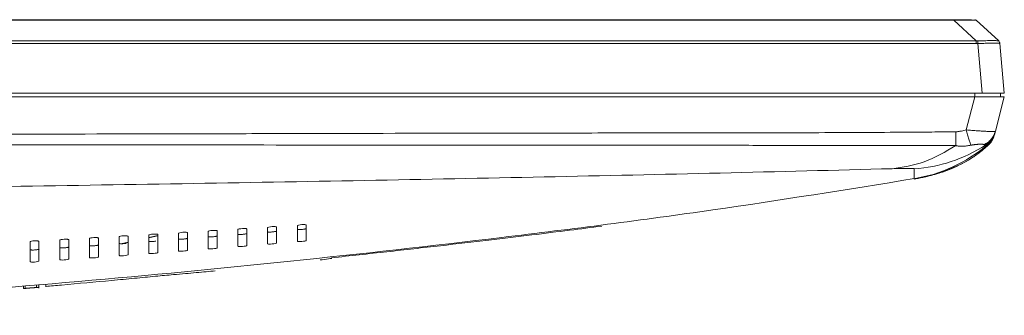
# Model space of a CAD drawing. Header units: millimetres. Extents: x 0 to 863, y 0 to 558.
# Tile 31 of 61: x 228 to 279, y 459 to 475. Entities that reach past the tile are written whole.
import ezdxf

# ---------------------------------------------------------------- set-up
doc = ezdxf.new("R2010")
doc.units = ezdxf.units.MM

msp = doc.modelspace()

# ---------------------------------------------------------------- linework, layer by layer
at = {"color": 7, "linetype": 'Continuous', "lineweight": 15}
for p, q in [((65.979, 474.503), (276.605, 474.503)), ((276.605, 474.473), (65.979, 474.473)), ((276.605, 474.473), (277.772, 473.404)), ((277.76, 474.473), (277.72, 474.496)), ((277.774, 474.473), (277.774, 474.474)), ((277.774, 474.473), (278.941, 473.404)), ((278.944, 473.398), (278.936, 473.408)), ((277.772, 473.404), (64.812, 473.404)), ((277.772, 473.279), (64.812, 473.279)), ((277.853, 473.277), (278.079, 470.696)), ((278.982, 473.35), (278.976, 473.357)), ((278.996, 473.313), (278.995, 473.317)), ((279.228, 470.696), (279.003, 473.277)), ((64.505, 470.696), (278.079, 470.696)), ((277.701, 470.503), (64.883, 470.503)), ((277.701, 470.503), (277.26, 468.796)), ((277.701, 470.503), (277.701, 470.696)), ((278.767, 468.723), (279.227, 470.503)), ((279.034, 470.503), (279.034, 470.696)), ((278.753, 468.669), (278.701, 468.566)), ((278.718, 468.557), (278.732, 468.614)), ((278.723, 468.548), (278.736, 468.599)), ((278.723, 468.571), (278.723, 468.572)), ((278.745, 468.647), (278.753, 468.72)), ((278.38, 468.04), (278.432, 468.048)), ((274.54, 466.259), (275.543, 466.489)), ((274.565, 466.282), (274.565, 466.28)), ((274.697, 466.278), (275.164, 466.373)), ((228.407, 460.578), (228.407, 460.694)), ((228.503, 460.587), (228.503, 460.702)), ((229.08, 460.635), (229.08, 460.751)), ((229.215, 460.591), (229.215, 460.786)), ((229.561, 460.676), (229.561, 460.792))]:
    msp.add_line(p, q, dxfattribs=at)
at = {"color": 8, "linetype": 'Continuous', "lineweight": 15}
for p, q in [((278.726, 468.616), (278.767, 468.723)), ((234.907, 463.228), (235.369, 463.327)), ((235.369, 463.31), (234.907, 463.209)), ((233.462, 462.902), (233.83, 462.986)), ((233.83, 462.971), (233.528, 462.902)), ((244.369, 462.125), (244.369, 462.147))]:
    msp.add_line(p, q, dxfattribs=at)
at = {"color": 7, "linetype": 'Continuous', "lineweight": 15}
for points in [[(276.605, 474.473), (276.605, 474.492), (276.605, 474.503), (276.605, 474.503)], [(277.774, 474.473), (277.753, 474.492), (277.725, 474.503), (277.697, 474.503)], [(277.86, 473.405), (277.83, 473.406), (277.801, 473.405), (277.772, 473.404)], [(279.002, 473.279), (278.998, 473.327), (278.976, 473.372), (278.941, 473.404)], [(274.565, 466.251), (275.963, 466.494), (277.235, 467.091), (278.381, 468.04)], [(274.565, 466.786), (275.868, 466.862), (277.108, 467.276), (278.286, 468.028)], [(273.411, 466.788), (267.562, 466.63), (255.509, 466.35), (236.696, 465.997), (217.476, 465.72), (204.608, 465.61), (198.215, 465.61)], [(241.061, 463.734), (241.061, 463.425), (241.061, 463.145), (241.061, 462.898)], [(241.523, 462.936), (241.523, 463.181), (241.523, 463.458), (241.523, 463.764)], [(242.6, 463.836), (242.6, 463.537), (242.6, 463.266), (242.6, 463.026)], [(243.061, 463.065), (243.061, 463.302), (243.061, 463.571), (243.061, 463.867)], [(233.369, 463.254), (233.369, 462.901), (233.369, 462.581), (233.369, 462.298)], [(233.83, 462.332), (233.83, 462.613), (233.83, 462.93), (233.83, 463.281)], [(234.907, 463.346), (234.907, 463.001), (234.907, 462.689), (234.907, 462.413)], [(235.369, 462.447), (235.369, 462.721), (235.369, 463.031), (235.369, 463.374)], [(236.446, 463.44), (236.446, 463.103), (236.446, 462.799), (236.446, 462.53)], [(236.907, 462.565), (236.907, 462.832), (236.907, 463.134), (236.907, 463.468)], [(237.984, 463.536), (237.984, 463.208), (237.984, 462.912), (237.984, 462.65)], [(238.446, 462.686), (238.446, 462.946), (238.446, 463.24), (238.446, 463.565)], [(239.523, 463.634), (239.523, 463.315), (239.523, 463.027), (239.523, 462.772)], [(239.984, 462.81), (239.984, 463.062), (239.984, 463.348), (239.984, 463.663)], [(228.753, 462.994), (228.753, 462.616), (228.753, 462.275), (228.753, 461.973)], [(229.215, 462.004), (229.215, 462.304), (229.215, 462.643), (229.215, 463.019)], [(230.292, 463.078), (230.292, 462.708), (230.292, 462.374), (230.292, 462.078)], [(230.753, 462.111), (230.753, 462.404), (230.753, 462.736), (230.753, 463.104)], [(231.83, 463.165), (231.83, 462.803), (231.83, 462.476), (231.83, 462.187)], [(232.292, 462.22), (232.292, 462.507), (232.292, 462.832), (232.292, 463.192)]]:
    msp.add_open_spline(points, degree=3, dxfattribs=at)
for points, knots in [([(276.605, 474.503), (276.633, 474.503), (276.687, 474.503), (276.767, 474.503), (276.844, 474.503), (276.919, 474.503), (276.991, 474.503), (277.107, 474.503), (277.257, 474.503), (277.393, 474.503), (277.481, 474.503), (277.517, 474.503), (277.535, 474.503)], [0, 0, 0, 0, 0.0761731, 0.1501748, 0.2222091, 0.2924973, 0.3612774, 0.4288034, 0.6288662, 0.8160919, 0.9068049, 1, 1, 1, 1]), ([(277.735, 474.477), (277.726, 474.478), (277.709, 474.481), (277.604, 474.483), (277.469, 474.488), (277.306, 474.483), (277.025, 474.48), (276.781, 474.476), (276.605, 474.473)], [0, 0, 0, 0, 0.154648, 0.281251, 0.418436, 0.55428, 0.679238, 1, 1, 1, 1]), ([(277.853, 473.277), (277.854, 473.301), (277.856, 473.326), (277.858, 473.37), (277.859, 473.39), (277.86, 473.405)], [0, 0, 0, 0, 0.5, 0.5, 1, 1, 1, 1]), ([(278.937, 473.405), (278.936, 473.406), (278.933, 473.406), (278.924, 473.407), (278.909, 473.409), (278.883, 473.412), (278.835, 473.418), (278.75, 473.425), (278.615, 473.429), (278.453, 473.425), (278.3, 473.418), (278.17, 473.413), (278.067, 473.409), (277.964, 473.407), (277.893, 473.406), (277.86, 473.405)], [0, 0, 0, 0, 0.033865, 0.074545, 0.12213, 0.182764, 0.243673, 0.367909, 0.494436, 0.621707, 0.748008, 0.810888, 0.872979, 0.939608, 1, 1, 1, 1]), ([(278.937, 473.405), (278.938, 473.406), (278.939, 473.406), (278.94, 473.405), (278.941, 473.404)], [0, 0, 0, 0, 0.501659, 1, 1, 1, 1]), ([(279.003, 473.277), (279.001, 473.301), (278.994, 473.326), (278.971, 473.37), (278.955, 473.39), (278.937, 473.405)], [0, 0, 0, 0, 0.5, 0.5, 1, 1, 1, 1]), ([(277.772, 473.279), (277.772, 473.302), (277.772, 473.326), (277.772, 473.369), (277.772, 473.389), (277.772, 473.404)], [0, 0, 0, 0, 0.5, 0.5, 1, 1, 1, 1]), ([(277.853, 473.277), (277.839, 473.278), (277.812, 473.279), (277.785, 473.279), (277.772, 473.279)], [0, 0, 0, 0, 0.503397, 1, 1, 1, 1]), ([(279.003, 473.277), (279.002, 473.277), (279.002, 473.277), (278.997, 473.277), (278.989, 473.278), (278.978, 473.278), (278.965, 473.279), (278.95, 473.28), (278.933, 473.28), (278.901, 473.282), (278.828, 473.288), (278.68, 473.291), (278.482, 473.288), (278.306, 473.282), (278.176, 473.279), (278.069, 473.277), (277.961, 473.276), (277.889, 473.277), (277.853, 473.277)], [0, 0, 0, 0, 0.034469, 0.0681, 0.100896, 0.132858, 0.163988, 0.194289, 0.223762, 0.25241, 0.340053, 0.492701, 0.651572, 0.756944, 0.818965, 0.880133, 0.940471, 1, 1, 1, 1]), ([(279.034, 470.696), (279.034, 470.696), (279, 470.696), (278.868, 470.696), (278.771, 470.696), (278.526, 470.696), (278.379, 470.696), (278.056, 470.696), (277.879, 470.696), (277.701, 470.696)], [0, 0, 0, 0, 0.25, 0.25, 0.5, 0.5, 0.75, 0.75, 1, 1, 1, 1]), ([(279.227, 470.503), (279.226, 470.503), (279.225, 470.503), (279.219, 470.504), (279.21, 470.504), (279.197, 470.504), (279.182, 470.505), (279.163, 470.505), (279.142, 470.506), (279.118, 470.506), (279.066, 470.506), (278.965, 470.504), (278.787, 470.503), (278.572, 470.504), (278.378, 470.505), (278.222, 470.505), (278.106, 470.504), (277.979, 470.504), (277.843, 470.503), (277.749, 470.503), (277.701, 470.503)], [0, 0, 0, 0, 0.032912, 0.065112, 0.096605, 0.127395, 0.157486, 0.186884, 0.215595, 0.243623, 0.270976, 0.380031, 0.498763, 0.615956, 0.727619, 0.77566, 0.826903, 0.881364, 0.939059, 1, 1, 1, 1]), ([(278.079, 470.696), (278.102, 470.696), (278.148, 470.696), (278.216, 470.696), (278.283, 470.696), (278.348, 470.696), (278.413, 470.696), (278.475, 470.696), (278.536, 470.696), (278.595, 470.696), (278.652, 470.696), (278.707, 470.696), (278.759, 470.696), (278.809, 470.696), (278.856, 470.696), (278.915, 470.696), (278.982, 470.696), (279.054, 470.696), (279.115, 470.696), (279.164, 470.696), (279.201, 470.696), (279.224, 470.696), (279.227, 470.696), (279.228, 470.696)], [0, 0, 0, 0, 0.038064, 0.075829, 0.113297, 0.150469, 0.187347, 0.223931, 0.260223, 0.296225, 0.331937, 0.367362, 0.402501, 0.437355, 0.471926, 0.506216, 0.573397, 0.641679, 0.711075, 0.781594, 0.853248, 0.926047, 1, 1, 1, 1]), ([(276.712, 468.698), (276.506, 468.696), (276.096, 468.692), (275.275, 468.685), (273.836, 468.673), (270.955, 468.656), (266.835, 468.643), (261.888, 468.637), (255.291, 468.635), (248.696, 468.622), (242.104, 468.606), (232.218, 468.582), (220.682, 468.567), (207.498, 468.56), (200.906, 468.559), (197.61, 468.558)], [0, 0, 0, 0, 0.007782, 0.015567, 0.031146, 0.062338, 0.124827, 0.187398, 0.249983, 0.37503, 0.437512, 0.499988, 0.749972, 0.874989, 1, 1, 1, 1]), ([(276.712, 468.698), (276.711, 468.566), (276.712, 468.43), (276.714, 468.183), (276.717, 468.072), (276.719, 467.988)], [0, 0, 0, 0, 0.5, 0.5, 1, 1, 1, 1]), ([(276.712, 468.698), (276.735, 468.699), (276.783, 468.703), (276.857, 468.712), (276.934, 468.723), (277.026, 468.74), (277.136, 468.764), (277.218, 468.785), (277.26, 468.796)], [0, 0, 0, 0, 0.127315, 0.260032, 0.398326, 0.542348, 0.767267, 1, 1, 1, 1]), ([(278.767, 468.723), (278.767, 468.722), (278.766, 468.721), (278.759, 468.718), (278.75, 468.717), (278.737, 468.715), (278.721, 468.713), (278.701, 468.712), (278.678, 468.711), (278.625, 468.71), (278.52, 468.711), (278.332, 468.718), (278.102, 468.731), (277.884, 468.746), (277.699, 468.76), (277.555, 468.772), (277.408, 468.784), (277.309, 468.792), (277.26, 468.796)], [0, 0, 0, 0, 0.03083, 0.061736, 0.092726, 0.123799, 0.154947, 0.186167, 0.217458, 0.248817, 0.370528, 0.497672, 0.624626, 0.747686, 0.811125, 0.874339, 0.937308, 1, 1, 1, 1]), ([(277.26, 468.796), (277.283, 468.713), (277.306, 468.628), (277.352, 468.467), (277.375, 468.389), (277.417, 468.248), (277.437, 468.185), (277.471, 468.08), (277.486, 468.037), (277.498, 468.005)], [0, 0, 0, 0, 0.25, 0.25, 0.5, 0.5, 0.75, 0.75, 1, 1, 1, 1]), ([(278.172, 468.031), (278.242, 468.067), (278.382, 468.139), (278.555, 468.303), (278.674, 468.466), (278.713, 468.578), (278.726, 468.616)], [0, 0, 0, 0, 0.278365, 0.565796, 0.855269, 1, 1, 1, 1]), ([(278.618, 468.403), (278.596, 468.352), (278.523, 468.187), (278.37, 468.085), (278.263, 468.015)], [0, 0, 0, 0, 0.309786, 1, 1, 1, 1]), ([(278.753, 468.669), (278.72, 468.541), (278.661, 468.414), (278.5, 468.193), (278.398, 468.098), (278.286, 468.028)], [0, 0, 0, 0, 0.5, 0.5, 1, 1, 1, 1]), ([(278.736, 468.599), (278.707, 468.49), (278.662, 468.386), (278.542, 468.197), (278.467, 468.112), (278.38, 468.04)], [0, 0, 0, 0, 0.5, 0.5, 1, 1, 1, 1]), ([(278.413, 468.122), (278.427, 468.132), (278.494, 468.185), (278.584, 468.285), (278.627, 468.39), (278.644, 468.431)], [0, 0, 0, 0, 0.13563, 0.656549, 1, 1, 1, 1]), ([(278.421, 468.046), (278.444, 468.065), (278.548, 468.149), (278.61, 468.271), (278.657, 468.365)], [0, 0, 0, 0, 0.228478, 1, 1, 1, 1]), ([(278.432, 468.048), (278.445, 468.061), (278.479, 468.095), (278.526, 468.151), (278.572, 468.214), (278.615, 468.282), (278.656, 468.361), (278.695, 468.452), (278.713, 468.516), (278.723, 468.548)], [0, 0, 0, 0, 0.095621, 0.2473082, 0.3705878, 0.4977443, 0.6588956, 0.8263143, 1, 1, 1, 1]), ([(278.638, 468.325), (278.648, 468.346), (278.669, 468.387), (278.685, 468.433), (278.694, 468.456)], [0, 0, 0, 0, 0.512171, 1, 1, 1, 1]), ([(197.609, 468.035), (199.899, 468.034), (204.55, 468.033), (211.634, 468.031), (218.935, 468.028), (227.404, 468.023), (236.897, 468.017), (249.298, 468.008), (259.334, 468.001), (267.211, 467.996), (269.969, 467.994), (271.856, 467.993), (272.695, 467.993), (273.505, 467.993), (274.241, 467.992), (274.946, 467.991), (275.582, 467.989), (276.172, 467.987), (276.543, 467.988), (276.719, 467.988)], [0, 0, 0, 0, 0.086817, 0.17637, 0.268659, 0.363686, 0.497514, 0.628661, 0.833934, 0.878109, 0.927391, 0.938516, 0.949681, 0.959213, 0.969196, 0.977608, 0.985948, 0.993307, 1, 1, 1, 1]), ([(273.411, 466.788), (273.968, 466.868), (275.093, 467.029), (276.174, 467.666), (276.719, 467.988)], [0, 0, 0, 0, 0.495318, 1, 1, 1, 1]), ([(274.565, 466.251), (274.609, 466.259), (274.694, 466.274), (274.82, 466.299), (274.942, 466.323), (275.059, 466.349), (275.171, 466.375), (275.279, 466.401), (275.384, 466.427), (275.484, 466.454), (275.58, 466.48), (275.672, 466.507), (275.76, 466.533), (275.845, 466.56), (275.926, 466.586), (276.003, 466.612), (276.077, 466.637), (276.147, 466.662), (276.214, 466.687), (276.278, 466.711), (276.339, 466.734), (276.396, 466.757), (276.451, 466.779), (276.502, 466.8), (276.55, 466.82), (276.596, 466.84), (276.638, 466.858), (276.821, 466.94), (277.16, 467.107), (277.515, 467.32), (277.779, 467.501), (277.952, 467.63), (278.119, 467.764), (278.281, 467.904), (278.381, 467.999), (278.432, 468.047)], [0, 0, 0, 0, 0.025687, 0.050528, 0.074557, 0.097808, 0.12031, 0.142089, 0.163169, 0.183572, 0.203315, 0.222416, 0.240887, 0.25874, 0.275986, 0.292631, 0.308682, 0.324143, 0.339017, 0.353307, 0.367012, 0.380132, 0.392667, 0.404614, 0.415971, 0.426734, 0.436901, 0.446467, 0.55883, 0.695743, 0.753062, 0.812032, 0.872773, 0.935395, 1, 1, 1, 1]), ([(275.196, 466.404), (275.377, 466.443), (275.991, 466.576), (276.844, 466.931), (277.77, 467.446), (278.217, 467.851), (278.454, 468.065)], [0, 0, 0, 0, 0.110725, 0.3760604, 0.6700909, 1, 1, 1, 1]), ([(276.719, 467.988), (276.729, 467.985), (276.747, 467.978), (276.773, 467.97), (276.818, 467.958), (276.885, 467.948), (276.976, 467.945), (277.104, 467.95), (277.237, 467.962), (277.379, 467.982), (277.457, 467.997), (277.498, 468.005)], [0, 0, 0, 0, 0.041933, 0.080226, 0.114227, 0.22903, 0.345115, 0.462723, 0.708284, 0.845245, 1, 1, 1, 1]), ([(277.498, 468.005), (277.513, 468.008), (277.545, 468.013), (277.591, 468.021), (277.637, 468.027), (277.681, 468.033), (277.724, 468.038), (277.766, 468.042), (277.806, 468.045), (277.844, 468.048), (277.881, 468.05), (277.915, 468.052), (277.964, 468.054), (278.022, 468.055), (278.09, 468.054), (278.138, 468.049), (278.164, 468.04), (278.17, 468.033), (278.172, 468.031)], [0, 0, 0, 0, 0.047409, 0.094566, 0.141473, 0.188126, 0.234508, 0.280603, 0.326442, 0.372009, 0.417114, 0.461518, 0.504956, 0.616035, 0.715708, 0.858858, 0.952999, 1, 1, 1, 1]), ([(278.172, 468.031), (278.175, 468.028), (278.181, 468.02), (278.193, 468.011), (278.205, 468.005), (278.217, 468.003), (278.23, 468.004), (278.245, 468.007), (278.257, 468.012), (278.263, 468.015)], [0, 0, 0, 0, 0.1507709, 0.3231728, 0.5197273, 0.6512527, 0.7653561, 0.8807865, 1, 1, 1, 1]), ([(278.243, 468.004), (278.253, 468.008), (278.301, 468.028), (278.342, 468.064), (278.375, 468.092)], [0, 0, 0, 0, 0.203626, 1, 1, 1, 1]), ([(278.263, 468.015), (278.268, 468.017), (278.275, 468.021), (278.283, 468.026), (278.286, 468.028)], [0, 0, 0, 0, 0.551309, 1, 1, 1, 1]), ([(278.286, 468.028), (278.288, 468.028), (278.291, 468.028), (278.295, 468.03), (278.299, 468.03), (278.303, 468.029), (278.312, 468.03), (278.325, 468.032), (278.339, 468.033), (278.355, 468.035), (278.371, 468.037), (278.378, 468.039), (278.381, 468.04)], [0, 0, 0, 0, 0.014416, 0.033695, 0.059812, 0.078471, 0.126533, 0.253273, 0.372925, 0.508943, 0.766903, 1, 1, 1, 1]), ([(273.411, 466.788), (273.73, 466.797), (274.313, 466.803), (274.565, 466.795), (274.565, 466.786)], [0.500668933, 0.500668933, 0.500668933, 0.500668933, 0.502247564, 0.503826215, 0.503826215, 0.503826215, 0.503826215]), ([(198.215, 459.194), (201.897, 459.258), (209.255, 459.385), (220.271, 460.061), (231.265, 460.911), (242.241, 461.965), (253.198, 463.202), (263.985, 464.57), (271.091, 465.713), (274.566, 466.272)], [0, 0, 0, 0, 0.143921, 0.287661, 0.431338, 0.574997, 0.718671, 0.862402, 1, 1, 1, 1]), ([(241.523, 463.764), (241.523, 463.769), (241.517, 463.774), (241.494, 463.781), (241.477, 463.784), (241.412, 463.79), (241.351, 463.79), (241.23, 463.782), (241.171, 463.774), (241.085, 463.755), (241.061, 463.744), (241.061, 463.734)], [0, 0, 0, 0, 0.125, 0.125, 0.25, 0.25, 0.5, 0.5, 0.75, 0.75, 1, 1, 1, 1]), ([(243.061, 463.867), (243.061, 463.872), (243.055, 463.876), (243.032, 463.883), (243.015, 463.886), (242.951, 463.892), (242.89, 463.892), (242.769, 463.884), (242.709, 463.876), (242.624, 463.856), (242.6, 463.846), (242.6, 463.836)], [0, 0, 0, 0, 0.125, 0.125, 0.25, 0.25, 0.5, 0.5, 0.75, 0.75, 1, 1, 1, 1]), ([(244.369, 462.17), (245.327, 462.275), (247.216, 462.48), (249.94, 462.788), (252.453, 463.08), (254.69, 463.348), (256.669, 463.592), (257.831, 463.743), (258.383, 463.815)], [0, 0, 0, 0, 0.198813, 0.391916, 0.567402, 0.726275, 0.869874, 1, 1, 1, 1]), ([(232.292, 463.192), (232.292, 463.197), (232.286, 463.202), (232.263, 463.212), (232.246, 463.216), (232.182, 463.224), (232.121, 463.225), (231.999, 463.218), (231.94, 463.21), (231.854, 463.189), (231.83, 463.176), (231.83, 463.165)], [0, 0, 0, 0, 0.125, 0.125, 0.25, 0.25, 0.5, 0.5, 0.75, 0.75, 1, 1, 1, 1]), ([(233.83, 463.281), (233.83, 463.287), (233.825, 463.292), (233.801, 463.301), (233.784, 463.305), (233.72, 463.313), (233.659, 463.314), (233.538, 463.307), (233.478, 463.299), (233.393, 463.278), (233.369, 463.265), (233.369, 463.254)], [0, 0, 0, 0, 0.125, 0.125, 0.25, 0.25, 0.5, 0.5, 0.75, 0.75, 1, 1, 1, 1]), ([(235.369, 463.374), (235.369, 463.379), (235.363, 463.384), (235.34, 463.393), (235.323, 463.396), (235.259, 463.404), (235.198, 463.405), (235.076, 463.398), (235.017, 463.389), (234.931, 463.369), (234.907, 463.357), (234.907, 463.346)], [0, 0, 0, 0, 0.125, 0.125, 0.25, 0.25, 0.5, 0.5, 0.75, 0.75, 1, 1, 1, 1]), ([(236.907, 463.468), (236.907, 463.473), (236.901, 463.478), (236.878, 463.487), (236.861, 463.49), (236.797, 463.497), (236.736, 463.498), (236.615, 463.491), (236.555, 463.482), (236.47, 463.462), (236.446, 463.45), (236.446, 463.44)], [0, 0, 0, 0, 0.125, 0.125, 0.25, 0.25, 0.5, 0.5, 0.75, 0.75, 1, 1, 1, 1]), ([(238.446, 463.565), (238.446, 463.57), (238.44, 463.575), (238.417, 463.583), (238.4, 463.586), (238.336, 463.593), (238.275, 463.593), (238.153, 463.586), (238.094, 463.578), (238.008, 463.557), (237.984, 463.546), (237.984, 463.536)], [0, 0, 0, 0, 0.125, 0.125, 0.25, 0.25, 0.5, 0.5, 0.75, 0.75, 1, 1, 1, 1]), ([(237.986, 463.271), (237.987, 463.27), (237.988, 463.268), (237.994, 463.264), (238.004, 463.261), (238.017, 463.259), (238.034, 463.257), (238.057, 463.256), (238.088, 463.255), (238.128, 463.255), (238.171, 463.257), (238.231, 463.261), (238.306, 463.269), (238.37, 463.279), (238.408, 463.289), (238.43, 463.296), (238.445, 463.304), (238.447, 463.308), (238.448, 463.31)], [0, 0, 0, 0, 0.0408358, 0.0803496, 0.1192098, 0.1581187, 0.1977758, 0.2388427, 0.3021988, 0.3636699, 0.4248328, 0.4862955, 0.6114727, 0.7337997, 0.7966899, 0.8631878, 0.9335863, 1, 1, 1, 1]), ([(239.984, 463.663), (239.984, 463.668), (239.978, 463.673), (239.955, 463.681), (239.938, 463.684), (239.874, 463.69), (239.813, 463.691), (239.692, 463.683), (239.632, 463.675), (239.547, 463.655), (239.523, 463.644), (239.523, 463.634)], [0, 0, 0, 0, 0.125, 0.125, 0.25, 0.25, 0.5, 0.5, 0.75, 0.75, 1, 1, 1, 1]), ([(239.524, 463.394), (239.525, 463.393), (239.526, 463.39), (239.532, 463.387), (239.542, 463.384), (239.555, 463.382), (239.572, 463.38), (239.595, 463.379), (239.627, 463.378), (239.667, 463.378), (239.71, 463.38), (239.77, 463.384), (239.844, 463.393), (239.909, 463.403), (239.947, 463.412), (239.968, 463.42), (239.983, 463.427), (239.985, 463.432), (239.986, 463.434)], [0, 0, 0, 0, 0.040876, 0.0804261, 0.1193203, 0.1582625, 0.1979539, 0.2390577, 0.3023875, 0.3638788, 0.4250782, 0.4865708, 0.611764, 0.7341731, 0.7970651, 0.8634566, 0.9336702, 1, 1, 1, 1]), ([(241.063, 463.519), (241.063, 463.518), (241.065, 463.516), (241.071, 463.513), (241.08, 463.51), (241.094, 463.508), (241.11, 463.506), (241.134, 463.505), (241.165, 463.504), (241.205, 463.505), (241.248, 463.507), (241.308, 463.511), (241.382, 463.519), (241.447, 463.53), (241.485, 463.539), (241.506, 463.546), (241.521, 463.553), (241.523, 463.558), (241.524, 463.56)], [0, 0, 0, 0, 0.0409249, 0.0805193, 0.1194549, 0.1584373, 0.1981699, 0.2393174, 0.3026153, 0.3641284, 0.4253688, 0.4868932, 0.6120949, 0.7345897, 0.7974824, 0.8637523, 0.9337605, 1, 1, 1, 1]), ([(242.601, 463.647), (242.602, 463.646), (242.603, 463.644), (242.609, 463.641), (242.619, 463.638), (242.632, 463.636), (242.649, 463.635), (242.672, 463.634), (242.703, 463.633), (242.743, 463.634), (242.786, 463.636), (242.846, 463.64), (242.921, 463.649), (242.985, 463.659), (243.024, 463.668), (243.045, 463.675), (243.06, 463.682), (243.062, 463.686), (243.063, 463.688)], [0, 0, 0, 0, 0.0409833, 0.0806306, 0.1196154, 0.1586457, 0.1984267, 0.2396255, 0.3028859, 0.3644232, 0.4257095, 0.4872682, 0.6124713, 0.735056, 0.7979487, 0.864082, 0.9338602, 1, 1, 1, 1]), ([(229.215, 463.019), (229.215, 463.025), (229.209, 463.03), (229.186, 463.04), (229.169, 463.044), (229.105, 463.053), (229.044, 463.055), (228.922, 463.048), (228.863, 463.04), (228.778, 463.018), (228.753, 463.006), (228.753, 462.994)], [0, 0, 0, 0, 0.125, 0.125, 0.25, 0.25, 0.5, 0.5, 0.75, 0.75, 1, 1, 1, 1]), ([(230.753, 463.104), (230.753, 463.11), (230.748, 463.115), (230.725, 463.125), (230.708, 463.129), (230.643, 463.137), (230.582, 463.139), (230.461, 463.132), (230.401, 463.124), (230.316, 463.102), (230.292, 463.09), (230.292, 463.078)], [0, 0, 0, 0, 0.125, 0.125, 0.25, 0.25, 0.5, 0.5, 0.75, 0.75, 1, 1, 1, 1]), ([(230.294, 462.701), (230.294, 462.699), (230.296, 462.697), (230.302, 462.693), (230.311, 462.69), (230.323, 462.687), (230.339, 462.684), (230.362, 462.682), (230.392, 462.68), (230.445, 462.679), (230.52, 462.682), (230.609, 462.691), (230.675, 462.702), (230.715, 462.712), (230.737, 462.72), (230.752, 462.728), (230.754, 462.734), (230.755, 462.736)], [0, 0, 0, 0, 0.039592, 0.077987, 0.1158, 0.15367, 0.192235, 0.2321, 0.295352, 0.356662, 0.479058, 0.603792, 0.727234, 0.79163, 0.859585, 0.931806, 1, 1, 1, 1]), ([(231.832, 462.809), (231.833, 462.808), (231.834, 462.805), (231.84, 462.801), (231.849, 462.798), (231.862, 462.795), (231.878, 462.793), (231.9, 462.791), (231.931, 462.789), (231.983, 462.789), (232.059, 462.792), (232.148, 462.801), (232.214, 462.811), (232.253, 462.821), (232.275, 462.829), (232.291, 462.838), (232.293, 462.843), (232.294, 462.845)], [0, 0, 0, 0, 0.039614, 0.07803, 0.115862, 0.153752, 0.192339, 0.23223, 0.295496, 0.356835, 0.479293, 0.604076, 0.727528, 0.791888, 0.859777, 0.931892, 1, 1, 1, 1]), ([(233.369, 462.92), (233.374, 462.916), (233.383, 462.909), (233.434, 462.902), (233.507, 462.9), (233.595, 462.904), (233.668, 462.912), (233.713, 462.918), (233.729, 462.921), (233.733, 462.921)], [0, 0, 0, 0, 0.179624, 0.340428, 0.522505, 0.702596, 0.874352, 0.969063, 1, 1, 1, 1]), ([(234.908, 463.035), (234.912, 463.031), (234.921, 463.023), (234.973, 463.017), (235.045, 463.015), (235.134, 463.019), (235.207, 463.027), (235.252, 463.033), (235.268, 463.036), (235.271, 463.037)], [0, 0, 0, 0, 0.179627, 0.341042, 0.52297, 0.703477, 0.874788, 0.969687, 1, 1, 1, 1]), ([(236.448, 463.152), (236.448, 463.15), (236.449, 463.148), (236.455, 463.144), (236.465, 463.141), (236.477, 463.139), (236.493, 463.137), (236.516, 463.135), (236.546, 463.134), (236.599, 463.134), (236.674, 463.138), (236.764, 463.147), (236.829, 463.158), (236.869, 463.167), (236.891, 463.175), (236.906, 463.183), (236.908, 463.188), (236.909, 463.19)], [0, 0, 0, 0, 0.0397815, 0.078348, 0.1163209, 0.1543509, 0.1930856, 0.2331387, 0.296435, 0.3579219, 0.4806002, 0.60508, 0.7286561, 0.7930929, 0.8607219, 0.9322392, 1, 1, 1, 1]), ([(239.523, 462.772), (239.523, 462.768), (239.529, 462.765), (239.552, 462.759), (239.569, 462.758), (239.633, 462.754), (239.694, 462.756), (239.815, 462.766), (239.875, 462.774), (239.96, 462.792), (239.984, 462.802), (239.984, 462.81)], [0, 0, 0, 0, 0.125, 0.125, 0.25, 0.25, 0.5, 0.5, 0.75, 0.75, 1, 1, 1, 1]), ([(241.061, 462.898), (241.061, 462.894), (241.067, 462.891), (241.09, 462.885), (241.108, 462.884), (241.172, 462.881), (241.233, 462.883), (241.353, 462.893), (241.413, 462.901), (241.498, 462.919), (241.523, 462.928), (241.523, 462.936)], [0, 0, 0, 0, 0.125, 0.125, 0.25, 0.25, 0.5, 0.5, 0.75, 0.75, 1, 1, 1, 1]), ([(242.6, 463.026), (242.6, 463.022), (242.606, 463.019), (242.629, 463.014), (242.646, 463.012), (242.71, 463.01), (242.771, 463.012), (242.892, 463.022), (242.951, 463.03), (243.037, 463.048), (243.061, 463.058), (243.061, 463.065)], [0, 0, 0, 0, 0.125, 0.125, 0.25, 0.25, 0.5, 0.5, 0.75, 0.75, 1, 1, 1, 1]), ([(228.755, 462.596), (228.756, 462.594), (228.757, 462.591), (228.763, 462.588), (228.772, 462.584), (228.785, 462.581), (228.801, 462.579), (228.823, 462.576), (228.854, 462.574), (228.906, 462.573), (228.982, 462.576), (229.071, 462.585), (229.137, 462.595), (229.176, 462.605), (229.198, 462.614), (229.214, 462.622), (229.216, 462.628), (229.217, 462.63)], [0, 0, 0, 0, 0.039589, 0.077984, 0.115794, 0.153661, 0.192221, 0.232078, 0.295317, 0.356602, 0.478924, 0.603593, 0.727019, 0.791442, 0.85944, 0.931737, 1, 1, 1, 1]), ([(231.83, 462.187), (231.83, 462.182), (231.836, 462.178), (231.859, 462.172), (231.877, 462.169), (231.941, 462.164), (232.002, 462.165), (232.123, 462.174), (232.182, 462.182), (232.268, 462.2), (232.292, 462.211), (232.292, 462.22)], [0, 0, 0, 0, 0.125, 0.125, 0.25, 0.25, 0.5, 0.5, 0.75, 0.75, 1, 1, 1, 1]), ([(233.369, 462.298), (233.369, 462.294), (233.375, 462.29), (233.398, 462.283), (233.415, 462.281), (233.479, 462.276), (233.54, 462.277), (233.661, 462.286), (233.721, 462.294), (233.806, 462.313), (233.83, 462.323), (233.83, 462.332)], [0, 0, 0, 0, 0.125, 0.125, 0.25, 0.25, 0.5, 0.5, 0.75, 0.75, 1, 1, 1, 1]), ([(234.907, 462.413), (234.907, 462.408), (234.913, 462.404), (234.936, 462.398), (234.954, 462.396), (235.018, 462.392), (235.079, 462.393), (235.2, 462.402), (235.259, 462.41), (235.345, 462.429), (235.369, 462.439), (235.369, 462.447)], [0, 0, 0, 0, 0.125, 0.125, 0.25, 0.25, 0.5, 0.5, 0.75, 0.75, 1, 1, 1, 1]), ([(236.446, 462.53), (236.446, 462.526), (236.452, 462.522), (236.475, 462.516), (236.492, 462.514), (236.556, 462.51), (236.617, 462.511), (236.738, 462.521), (236.798, 462.529), (236.883, 462.547), (236.907, 462.557), (236.907, 462.565)], [0, 0, 0, 0, 0.125, 0.125, 0.25, 0.25, 0.5, 0.5, 0.75, 0.75, 1, 1, 1, 1]), ([(237.984, 462.65), (237.984, 462.646), (237.99, 462.642), (238.013, 462.636), (238.031, 462.634), (238.095, 462.631), (238.156, 462.632), (238.277, 462.642), (238.336, 462.65), (238.421, 462.668), (238.446, 462.678), (238.446, 462.686)], [0, 0, 0, 0, 0.125, 0.125, 0.25, 0.25, 0.5, 0.5, 0.75, 0.75, 1, 1, 1, 1]), ([(228.753, 461.973), (228.753, 461.968), (228.759, 461.964), (228.783, 461.957), (228.8, 461.954), (228.864, 461.949), (228.925, 461.949), (229.046, 461.957), (229.106, 461.965), (229.191, 461.984), (229.215, 461.995), (229.215, 462.004)], [0, 0, 0, 0, 0.125, 0.125, 0.25, 0.25, 0.5, 0.5, 0.75, 0.75, 1, 1, 1, 1]), ([(230.292, 462.078), (230.292, 462.074), (230.298, 462.07), (230.321, 462.063), (230.338, 462.06), (230.402, 462.055), (230.463, 462.055), (230.584, 462.064), (230.644, 462.072), (230.729, 462.091), (230.753, 462.101), (230.753, 462.111)], [0, 0, 0, 0, 0.125, 0.125, 0.25, 0.25, 0.5, 0.5, 0.75, 0.75, 1, 1, 1, 1]), ([(243.779, 462.061), (243.927, 462.078), (244.128, 462.101), (244.319, 462.133), (244.37, 462.142)], [0, 0, 0, 0, 0.732819, 1, 1, 1, 1]), ([(244.369, 462.147), (244.369, 462.148), (244.369, 462.15), (244.369, 462.168), (244.369, 462.174)], [0, 0, 0, 0, 0.6191, 1, 1, 1, 1]), ([(229.561, 460.689), (229.837, 460.713), (230.976, 460.814), (232.514, 460.955), (234.136, 461.11), (235.219, 461.212), (236.33, 461.313), (237.445, 461.41), (238.04, 461.466), (238.35, 461.495)], [0, 0, 0, 0, 0.086692, 0.357929, 0.481373, 0.594656, 0.697096, 0.842659, 1, 1, 1, 1]), ([(228.407, 460.578), (228.408, 460.578), (228.408, 460.579), (228.414, 460.579), (228.425, 460.58), (228.442, 460.582), (228.464, 460.583), (228.493, 460.586), (228.523, 460.588), (228.546, 460.59), (228.559, 460.591), (228.56, 460.591), (228.561, 460.591)], [0, 0, 0, 0, 0.0639581, 0.1379581, 0.2214635, 0.3141832, 0.4160322, 0.5273577, 0.6669418, 0.7923313, 0.9036598, 1, 1, 1, 1]), ([(228.503, 460.587), (228.504, 460.587), (228.504, 460.587), (228.51, 460.587), (228.518, 460.588), (228.53, 460.589), (228.546, 460.59), (228.565, 460.592), (228.602, 460.595), (228.675, 460.601), (228.796, 460.611), (228.916, 460.621), (228.993, 460.628), (229.037, 460.632), (229.062, 460.634), (229.077, 460.635), (229.079, 460.635), (229.08, 460.635)], [0, 0, 0, 0, 0.033313, 0.067606, 0.102815, 0.138861, 0.175673, 0.213242, 0.251592, 0.358158, 0.505778, 0.649947, 0.756521, 0.819657, 0.881413, 0.941654, 1, 1, 1, 1]), ([(228.715, 460.604), (228.722, 460.605), (228.737, 460.607), (228.767, 460.611), (228.805, 460.617), (228.85, 460.621), (228.896, 460.62), (228.941, 460.619), (228.987, 460.622), (229.026, 460.629), (229.057, 460.633), (229.072, 460.635), (229.079, 460.635)], [0, 0, 0, 0, 0.054827, 0.12389, 0.247876, 0.371904, 0.496417, 0.621379, 0.746756, 0.872982, 0.943587, 1, 1, 1, 1]), ([(229.079, 460.635), (229.083, 460.636), (229.091, 460.636), (229.109, 460.638), (229.137, 460.64), (229.168, 460.643), (229.194, 460.645), (229.21, 460.646), (229.217, 460.647), (229.213, 460.647), (229.202, 460.646), (229.197, 460.645)], [0, 0, 0, 0, 0.06481, 0.150669, 0.256894, 0.413589, 0.527032, 0.645541, 0.763979, 0.882417, 1, 1, 1, 1])]:
    msp.add_open_spline(points, degree=3, knots=knots, dxfattribs=at)
at = {"color": 8, "linetype": 'Continuous', "lineweight": 15}
msp.add_open_spline([(274.565, 466.786), (274.565, 466.694), (274.565, 466.509), (274.565, 466.327), (274.565, 466.294), (274.565, 466.282)], degree=3, knots=[0, 0, 0, 0, 0.372733, 0.757153, 1, 1, 1, 1], dxfattribs=at)

doc.saveas('drawing.dxf')
